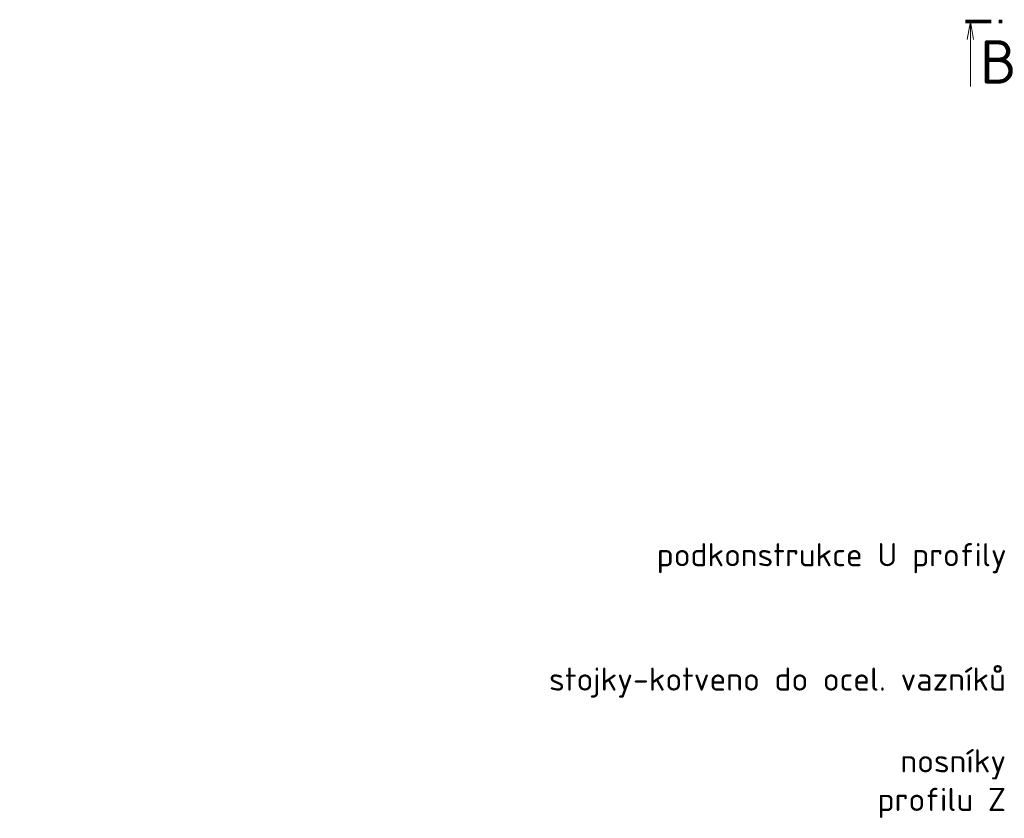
# Model space of a CAD drawing. Header units: millimetres. Extents: x -1695604 to 5289369, y -1488057 to 2187451.
# Tile 103 of 256: x -36754 to -2667, y 157674 to 185308. Entities that reach past the tile are written whole.
import ezdxf
from ezdxf import colors
from ezdxf.entities.mleader import LeaderData, LeaderLine
from ezdxf.enums import TextEntityAlignment as Align
from ezdxf.math import Vec2, Vec3

# ---------------------------------------------------------------- set-up
doc = ezdxf.new("R2010")
doc.units = ezdxf.units.MM
doc.linetypes.add('CENTERX2', pattern=[101.6, 63.5, -12.7, 12.7, -12.7])
doc.layers.add('____podkonstrukce FVE @ 200', color=3, linetype='CENTERX2', lineweight=9)
doc.layers.add('A99_N_txt-popis-200', color=240, linetype='Continuous', lineweight=5)
doc.styles.add('A99_popis', font='isocpeur.ttf')

# ---------------------------------------------------------------- blocks, each defined once
blk = doc.blocks.new('*U121')
at = {"color": 0, "linetype": 'ByBlock'}
blk.add_line((-11.27, 0), (-11.27, -11.25), dxfattribs=at)
at = {"color": 0, "linetype": 'ByBlock', "const_width": 0.63}
for points in [[(-12.15, 0), (-7.65, 0)], [(-6.39, 0), (-5.76, 0)]]:
    blk.add_lwpolyline(points, dxfattribs=at)
at = {"color": 0, "linetype": 'ByBlock'}
blk.add_lwpolyline([(-11.82, -3.1), (-11.27, 0), (-10.72, -3.1)], dxfattribs=at)
at = {"color": 0, "linetype": 'ByBlock', "style": 'A99_popis', "flags": 12}
blk.add_attdef('OZNŘ_3K', text='', height=5, rotation=0.0024, dxfattribs=at).set_placement((784.08, 77.08), align=Align.RIGHT)
at = {"color": 0, "linetype": 'ByBlock', "style": 'A99_popis'}
blk.add_attdef('OZNŘ_1K', (-9.63, -10.73), '', height=5, dxfattribs=at)

msp = doc.modelspace()

# ---------------------------------------------------------------- block references
at = {"layer": 'A99_N_txt-popis-200'}
ref = msp.add_blockref('*U121', (-1585, 185245), dxfattribs=dict(at, xscale=200, yscale=200, zscale=200))
ref.add_attrib('OZNŘ_1K', 'B', (-3511.5, 183099), dxfattribs={"layer": '0', "color": 0, "linetype": 'ByBlock', "height": 1500, "style": 'A99_popis'})

# ---------------------------------------------------------------- leaders
at = {"layer": '____podkonstrukce FVE @ 200', "color": 3, "linetype": 'Continuous', "lineweight": 9}
ml = msp.add_multileader_mtext('Standard', dxfattribs=at)
ml.set_content('\\A1;{\\C3;podkonstrukce U profily}', color=1, style='A99_popis')
ml.set_leader_properties(color=256, linetype='ByLayer', lineweight=-1)
ml.build(insert=Vec2(0, 0))
ml.multileader.update_dxf_attribs({"dogleg_length": 200, "arrow_head_size": 300, "scale": 200})
ctx = ml.context
ctx.base_point, ctx.scale, ctx.char_height, ctx.arrow_head_size, ctx.landing_gap_size, ctx.plane_origin = Vec3(-10465, 166675), 200, 800, 300, 1000, Vec3(-4912.5, 159266.7)
ctx.text_align_type = 2
notes = []
notes.append((ctx, [(0, (1, 1, 0), (-785, 166675), (-1, 0), 800, [(0, [(0, 166675)], 0, [])])]))
ctx.mtext.insert, ctx.mtext.width, ctx.mtext.defined_height, ctx.mtext.alignment, ctx.mtext.flow_direction = Vec3(-2585, 167195), 7864.589, 1247.5, 3, 5
ml = msp.add_multileader_mtext('Standard', dxfattribs=at)
ml.set_content('\\A1;{\\C3;stojky-kotveno do ocel. vazníků}', color=1, style='A99_popis')
ml.set_leader_properties(color=256, linetype='ByLayer', lineweight=-1)
ml.build(insert=Vec2(0, 0))
ml.multileader.update_dxf_attribs({"dogleg_length": 200, "arrow_head_size": 300, "scale": 200})
ctx = ml.context
ctx.base_point, ctx.scale, ctx.char_height, ctx.arrow_head_size, ctx.landing_gap_size, ctx.plane_origin = Vec3(-11455, 162490), 200, 800, 300, 1000, Vec3(-4912.5, 155081.7)
ctx.text_align_type = 2
notes.append((ctx, [(0, (1, 1, 0), (-815, 162490), (-1, 0), 800, [(0, [(0, 162490)], 0, [])])]))
ctx.mtext.insert, ctx.mtext.width, ctx.mtext.defined_height, ctx.mtext.alignment, ctx.mtext.flow_direction = Vec3(-2615, 162890.3), 8464.943, 1247.5, 3, 5
ml = msp.add_multileader_mtext('Standard', dxfattribs=at)
ml.set_content('\\A1;{\\C3;nosníky \\Pprofilu Z}', color=1, style='A99_popis')
ml.set_leader_properties(color=256, linetype='ByLayer', lineweight=-1)
ml.build(insert=Vec2(0, 0))
ml.multileader.update_dxf_attribs({"dogleg_length": 200, "arrow_head_size": 300, "scale": 200})
ctx = ml.context
ctx.base_point, ctx.scale, ctx.char_height, ctx.arrow_head_size, ctx.landing_gap_size, ctx.plane_origin = Vec3(-7765, 159540), 200, 800, 300, 1000, Vec3(-4912.5, 152131.7)
ctx.text_align_type = 2
notes.append((ctx, [(0, (1, 1, 0), (-805, 159540), (-1, 0), 800, [(0, [(-202.5, 159540)], 0, [])])]))
ctx.mtext.insert, ctx.mtext.width, ctx.mtext.defined_height, ctx.mtext.alignment, ctx.mtext.flow_direction = Vec3(-2605, 160060), 8464.943, 1247.5, 3, 5
for ctx, leaders in notes:
    for number, flags, end, landing, length, lines in leaders:
        leader = LeaderData()
        leader.index, (leader.has_last_leader_line, leader.has_dogleg_vector, leader.attachment_direction) = number, flags
        leader.last_leader_point, leader.dogleg_vector, leader.dogleg_length = Vec3(end), Vec3(landing), length
        for number, points, colour, breaks in lines:
            line = LeaderLine()
            line.index, line.vertices, line.color, line.breaks = number, Vec3.list(points), colors.encode_raw_color(colour), breaks
            leader.lines.append(line)
        ctx.leaders.append(leader)

doc.saveas('drawing.dxf')
